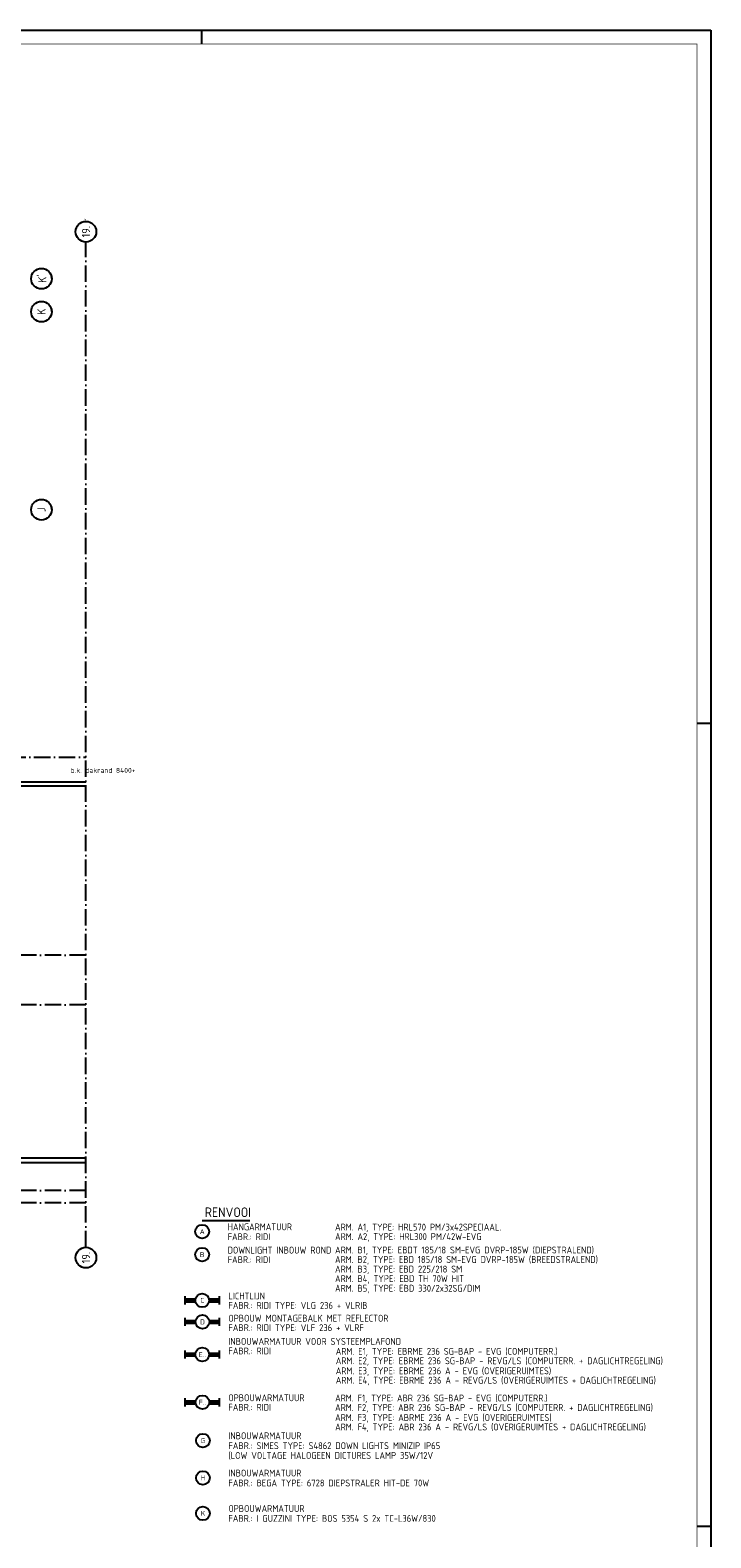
# Model space of a CAD drawing. Header units: millimetres. Extents: x -6587 to 112313, y 244 to 84344.
# Tile 63 of 63: x 87571 to 112313, y 29522 to 84344. Entities that reach past the tile are written whole.
import ezdxf
from ezdxf.enums import TextEntityAlignment as Align

# ---------------------------------------------------------------- set-up
doc = ezdxf.new("R2010")
doc.units = ezdxf.units.MM
doc.header["$LTSCALE"] = 100
doc.linetypes.add('DASHDOT', pattern=[9, 6, -1.5, 0, -1.5])
doc.layers.get('0').update_dxf_attribs({"color": 9, "linetype": 'CONTINUOUS'})
for name, color, linetype in [('AL$7----_STRAMIEN', 1, 'DASHDOT'), ('AL31----_BUITENKOZ', 7, 'CONTINUOUS'), ('ALN-----_BLOCKNAAM', 2, 'CONTINUOUS'), ('BL$4----', 7, 'CONTINUOUS'), ('EB63101-_ATTRIB', 2, 'CONTINUOUS'), ('EL63101-_LICHT-ARM', 3, 'CONTINUOUS'), ('LIJN025', 10, 'CONTINUOUS'), ('LIJN050', 90, 'CONTINUOUS'), ('TEKST25', 10, 'CONTINUOUS'), ('TEKST35', 50, 'CONTINUOUS'), ('TEKST50', 90, 'CONTINUOUS')]:
    doc.layers.add(name, color=color, linetype=linetype)
doc.styles.add('1_8', font='iso', dxfattribs={"width": 0.7, "height": 1.8})
doc.styles.add('ISO', font='ISO.SHX')
doc.styles.add('MAATVOERING', font='iso.shx')
doc.styles.add('ROMAND', font='romand')
doc.styles.get("Standard").update_dxf_attribs({"font": 'iso.shx'})

# ---------------------------------------------------------------- blocks, each defined once
blk = doc.blocks.new('A0-G')
at = {"layer": 'LIJN025'}
for p, q in [((1004, 836), (1004, 841)), ((1184, 589), (1189, 589)), ((1184, 297), (1189, 297))]:
    blk.add_line(p, q, dxfattribs=at)
blk.add_lwpolyline([(1189, 841), (1189, 0), (0, 0), (0, 841)], close=True, dxfattribs=at)
at = {"layer": 'LIJN050', "const_width": 0.2}
blk.add_lwpolyline([(1184, 836), (25, 836), (25, 5), (1184, 5)], close=True, dxfattribs=at)
at = {"layer": 'TEKST25', "style": 'ROMAND', "width": 2.899115}
blk.add_attdef('STATUS', text='', height=2.5, dxfattribs=at).set_placement((1143, 71.5), (1182, 71.5), align=Align.FIT)
at = {"layer": 'TEKST25', "style": 'ISO'}
for tag, p in [('E', (1144.25, 66)), ('NAAM-E', (1155.75, 66)), ('DATUM-E', (1174, 66)), ('D', (1144.25, 61)), ('NAAM-D', (1155.75, 61)), ('DATUM-D', (1174, 61)), ('C', (1144.25, 56)), ('NAAM-C', (1155.75, 56)), ('DATUM-C', (1174, 56)), ('B', (1144.25, 51)), ('NAAM-B', (1155.75, 51)), ('DATUM-B', (1174, 51)), ('A', (1144.25, 46)), ('NAAM-A', (1155.75, 46)), ('DATUM-A', (1174, 46))]:
    blk.add_attdef(tag, text='', height=2.5, dxfattribs=at).set_placement(p, align=Align.CENTER)
for tag, p in [('DATUM', (1021.75, 36.25)), ('SCHAAL', (1057, 36.25)), ('GETEKEND', (1087.25, 36.25)), ('GECONTOL.', (1122, 36.25)), ('FORMAAT', (1152.25, 28.25))]:
    blk.add_attdef(tag, p, '', height=2.5, dxfattribs=at)
at = {"layer": 'TEKST35', "style": 'ISO'}
for tag, p in [('PROJECT', (1023.5, 72.5)), ('PLAATS', (1023.5, 63.5)), ('INSTALLATIE-REGEL1', (1023.5, 52.5)), ('INSTALLATIE-REGEL2', (1023.5, 43.5))]:
    blk.add_attdef(tag, p, '', height=4, dxfattribs=at)
blk.add_attdef('PROJ.NR.', text='', height=4, dxfattribs=at).set_placement((1170, 23), align=Align.CENTER)
at = {"layer": 'TEKST50', "style": 'ISO'}
blk.add_attdef('FILE-NAAM', text='', height=5, dxfattribs=at).set_placement((1162.5, 7.5), align=Align.CENTER)
blk = doc.blocks.new('ES3G00')
blk.add_circle((0, 0), 2.5)
at = {"color": 6, "style": '1_8'}
for tag, flags, p in [('A_CODE', 8, (0, 0)), ('SCHAK', 8, (3.5, 2.75)), ('GROEP', 8, (-3.5, -2.75)), ('KAST', 9, (3.5, -2.75))]:
    blk.add_attdef(tag, text='', height=1.8, dxfattribs=dict(at, flags=flags)).set_placement(p, align=Align.MIDDLE)
blk = doc.blocks.new('EJ3T20')
at = {"color": 0}
for p, q in [((-6.25, -1.5), (-6.25, 1.5)), ((-6.25, 0.52), (-2.44, 0.52)), ((-6.25, 0.17), (-2.49, 0.17)), ((2.44, 0.52), (6.25, 0.52)), ((2.49, 0.17), (6.25, 0.17)), ((6.25, -1.5), (6.25, 1.5)), ((-6.25, -0.17), (-2.49, -0.17)), ((-6.25, -0.52), (-2.44, -0.52)), ((2.44, -0.52), (6.25, -0.52)), ((2.49, -0.17), (6.25, -0.17))]:
    blk.add_line(p, q, dxfattribs=at)
blk.add_circle((0, 0), 2.5, dxfattribs=at)
at = {"color": 6, "style": '1_8'}
for tag, flags, p in [('A_CODE', 8, (0, 0)), ('SCHAK', 8, (3.5, 2.75)), ('GROEP', 8, (-3.5, -2.75)), ('KAST', 9, (3.5, -2.75))]:
    blk.add_attdef(tag, text='', height=1.8, dxfattribs=dict(at, flags=flags)).set_placement(p, align=Align.MIDDLE)
blk = doc.blocks.new('1011')
at = {"layer": 'AL$7----_STRAMIEN', "color": 7, "linetype": 'Continuous'}
blk.add_circle((-750, 0), 750, dxfattribs=at)
at = {"layer": 'AL$7----_STRAMIEN', "color": 3, "linetype": 'Continuous'}
blk.add_attdef('STR-NAAM', text='', height=600, rotation=360, dxfattribs=at).set_placement((-750, 0), align=Align.MIDDLE)
at = {"layer": 'ALN-----_BLOCKNAAM', "linetype": 'Continuous'}
blk.add_text('1011', height=100, dxfattribs=at).set_placement((0, 0))
blk = doc.blocks.new('1010')
at = {"layer": 'AL$7----_STRAMIEN', "color": 7, "linetype": 'Continuous'}
blk.add_circle((0, 750), 750, dxfattribs=at)
at = {"layer": 'AL$7----_STRAMIEN', "color": 3, "linetype": 'Continuous'}
blk.add_attdef('STR-NAAM', text='', height=600, rotation=360, dxfattribs=at).set_placement((0, 750), align=Align.MIDDLE)
at = {"layer": 'ALN-----_BLOCKNAAM', "linetype": 'Continuous'}
blk.add_text('1010', height=100, dxfattribs=at).set_placement((0, 0))
blk = doc.blocks.new('A$Cb38f1ce1')
at = {"layer": 'AL$7----_STRAMIEN', "color": 1}
for p, q in [((86348, 44180), (45679, 44180)), ((86348, 42380), (750, 42380))]:
    blk.add_line(p, q, dxfattribs=at)
for points in [[(86348, 33559), (86348, 70113)], [(750, 51380), (86348, 51380)], [(86348, 35180), (750, 35180)], [(86348, 35630), (1577, 35630)]]:
    blk.add_lwpolyline(points, dxfattribs=at)
at = {"layer": 'AL31----_BUITENKOZ', "color": 8}
for p, q in [((81267, 50480), (86348, 50480)), ((86348, 50326), (81267, 50326)), ((86348, 36800), (81267, 36800)), ((81267, 36646), (86348, 36646))]:
    blk.add_line(p, q, dxfattribs=at)
at = {"layer": 'AL$7----_STRAMIEN', "xscale": 0.5, "yscale": 0.5, "zscale": 0.5, "rotation": 90}
for name, p, values in [('1011', (86348, 70863), {'STR-NAAM': '19.'}), ('1010', (85105, 68780), {'STR-NAAM': "K'"}), ('1010', (85105, 67580), {'STR-NAAM': 'K'}), ('1010', (85105, 60380), {'STR-NAAM': 'J'}), ('1011', (86348, 33559), {'STR-NAAM': '19.'})]:
    blk.add_blockref(name, p, dxfattribs=at).add_auto_attribs(values)
at = {"layer": 'BL$4----', "color": 8}
blk.add_text('b.k. dakrand 8400+', height=180, dxfattribs=at).set_placement((85789, 50810))

msp = doc.modelspace()

# ---------------------------------------------------------------- linework, layer by layer
at = {"layer": 'LIJN025'}
msp.add_line((93827, 41064), (95556, 41064), dxfattribs=at)

# ---------------------------------------------------------------- block references
at = {"xscale": 100, "yscale": 100, "zscale": 100}
msp.add_blockref('A0-G', (-6587, 244), dxfattribs=at)
at = {"layer": 'EL63101-_LICHT-ARM'}
ref = msp.add_blockref('ES3G00', (93824, 40655, 3500), dxfattribs=dict(at, xscale=100, yscale=100, zscale=100))
ref.add_attrib('A_CODE', 'A', dxfattribs={"layer": 'EB63101-_ATTRIB', "color": 1, "height": 180, "style": '1_8', "flags": 8}).set_placement((93824, 40655, 3500), align=Align.MIDDLE)
ref = msp.add_blockref('ES3G00', (93824, 39820, 3500), dxfattribs=dict(at, xscale=100, yscale=100, zscale=100))
ref.add_attrib('A_CODE', 'B', dxfattribs={"layer": 'EB63101-_ATTRIB', "color": 1, "height": 180, "style": '1_8', "flags": 8}).set_placement((93824, 39820, 3500), align=Align.MIDDLE)
ref = msp.add_blockref('EJ3T20', (93828, 38157, 3500), dxfattribs=dict(at, xscale=100, yscale=100, zscale=100))
ref.add_attrib('A_CODE', 'C', dxfattribs={"layer": 'EB63101-_ATTRIB', "color": 1, "height": 180, "style": '1_8', "flags": 8}).set_placement((93828, 38157, 3500), align=Align.MIDDLE)
ref = msp.add_blockref('EJ3T20', (93834, 37375, 3500), dxfattribs=dict(at, xscale=100, yscale=100, zscale=100))
ref.add_attrib('A_CODE', 'D', dxfattribs={"layer": 'EB63101-_ATTRIB', "color": 1, "height": 180, "style": '1_8', "flags": 8}).set_placement((93834, 37375, 3500), align=Align.MIDDLE)
ref = msp.add_blockref('EJ3T20', (93829, 36188, 3500), dxfattribs=dict(at, xscale=100, yscale=100, zscale=100))
ref.add_attrib('A_CODE', 'E..', dxfattribs={"layer": 'EB63101-_ATTRIB', "color": 1, "height": 180, "style": '1_8', "flags": 8}).set_placement((93829, 36188, 3500), align=Align.MIDDLE)
ref = msp.add_blockref('EJ3T20', (93830, 34452, 3500), dxfattribs=dict(at, xscale=100, yscale=100, zscale=100))
ref.add_attrib('A_CODE', 'F..', dxfattribs={"layer": 'EB63101-_ATTRIB', "color": 1, "height": 180, "style": '1_8', "flags": 8}).set_placement((93830, 34452, 3500), align=Align.MIDDLE)
ref = msp.add_blockref('ES3G00', (93853, 33058, 3500), dxfattribs=dict(at, xscale=100, yscale=100, zscale=100))
ref.add_attrib('A_CODE', 'G', dxfattribs={"layer": 'EB63101-_ATTRIB', "color": 1, "height": 180, "style": '1_8', "flags": 8}).set_placement((93853, 33058, 3500), align=Align.MIDDLE)
ref = msp.add_blockref('ES3G00', (93853, 31702, 3500), dxfattribs=dict(at, xscale=100, yscale=100, zscale=100))
ref.add_attrib('A_CODE', 'H', dxfattribs={"layer": 'EB63101-_ATTRIB', "color": 1, "height": 180, "style": '1_8', "flags": 8}).set_placement((93853, 31702, 3500), align=Align.MIDDLE)
ref = msp.add_blockref('ES3G00', (93853, 30413, 3500), dxfattribs=dict(at, xscale=100, yscale=100, zscale=100))
ref.add_attrib('A_CODE', 'K', dxfattribs={"layer": 'EB63101-_ATTRIB', "color": 1, "height": 180, "style": '1_8', "flags": 8}).set_placement((93853, 30413, 3500), align=Align.MIDDLE)
at = {"layer": 'LIJN025'}
msp.add_blockref('A$Cb38f1ce1', (3251, 6527), dxfattribs=at)

# ---------------------------------------------------------------- texts
at = {"layer": 'TEKST25', "style": 'MAATVOERING'}
for s, p in [('HANGARMATUUR ', (94749, 40705)), ('FABR.: RIDI', (94749, 40346)), ('ARM. A1, TYPE: HRL570 PM/3x42SPECIAAL.', (98653, 40696)), ('ARM. A2, TYPE: HRL300 PM/42W-EVG', (98653, 40351)), ('DOWNLIGHT INBOUW ROND', (94749, 39858)), ('ARM. B1, TYPE: EBDT 185/18 SM-EVG DVRP-185W (DIEPSTRALEND)', (98653, 39863)), ('FABR.: RIDI ', (94749, 39513)), ('ARM. B2, TYPE: EBD 185/18 SM-EVG DVRP-185W (BREEDSTRALEND)', (98653, 39518)), ('ARM. B3, TYPE: EBD 225/218 SM', (98653, 39168)), ('ARM. B4, TYPE: EBD TH 70W HIT', (98653, 38823)), ('LICHTLIJN ', (94777, 38191)), ('ARM. B5, TYPE: EBD 330/2x32SG/DIM', (98653, 38472)), ('FABR.: RIDI TYPE: VLG 236 + VLRIB', (94777, 37847)), ('OPBOUW MONTAGEBALK MET REFLECTOR', (94777, 37383)), ('FABR.: RIDI TYPE: VLF 236 + VLRF', (94777, 37039)), ('INBOUWARMATUUR VOOR SYSTEEMPLAFOND', (94777, 36538)), ('FABR.: RIDI ', (94777, 36193)), ('ARM. E1, TYPE: EBRME 236 SG-BAP - EVG (COMPUTERR.)', (98679, 36178)), ('ARM. E2, TYPE: EBRME 236 SG-BAP - REVG/LS (COMPUTERR. + DAGLICHTREGELING)', (98679, 35835)), ('ARM. E3, TYPE: EBRME 236 A - EVG (OVERIGERUIMTES)', (98679, 35470)), ('ARM. E4, TYPE: EBRME 236 A - REVG/LS (OVERIGERUIMTES + DAGLICHTREGELING)', (98679, 35127)), ('OPBOUWARMATUUR', (94777, 34489)), ('ARM. F1, TYPE: ABR 236 SG-BAP - EVG (COMPUTERR.)', (98656, 34480)), ('FABR.: RIDI ', (94777, 34144)), ('ARM. F2, TYPE: ABR 236 SG-BAP - REVG/LS (COMPUTERR. + DAGLICHTREGELING)', (98656, 34137)), ('ARM. F3, TYPE: ABRME 236 A - EVG (OVERIGERUIMTES)', (98656, 33772)), ('ARM. F4, TYPE: ABR 236 A - REVG/LS (OVERIGERUIMTES + DAGLICHTREGELING)', (98656, 33429)), ('INBOUWARMATUUR ', (94777, 33107)), ('FABR.: SIMES TYPE: S4862 DOWN LIGHTS MINIZIP IP65 ', (94777, 32748)), ('(LOW VOLTAGE HALOGEEN DICTURES LAMP 35W/12V', (94777, 32392)), ('INBOUWARMATUUR ', (94777, 31751)), ('FABR.: BEGA TYPE: 6728 DIEPSTRALER HIT-DE 70W ', (94777, 31392)), ('OPBOUWARMATUUR ', (94777, 30463)), ('FABR.: I GUZZINI TYPE: BOS 5354 S 2x TC-L36W/830', (94777, 30104))]:
    msp.add_text(s, height=250, dxfattribs=at).set_placement(p)
at = {"layer": 'TEKST35', "style": 'MAATVOERING'}
msp.add_text('RENVOOI', height=350, dxfattribs=at).set_placement((93918, 41186))

doc.saveas('drawing.dxf')
